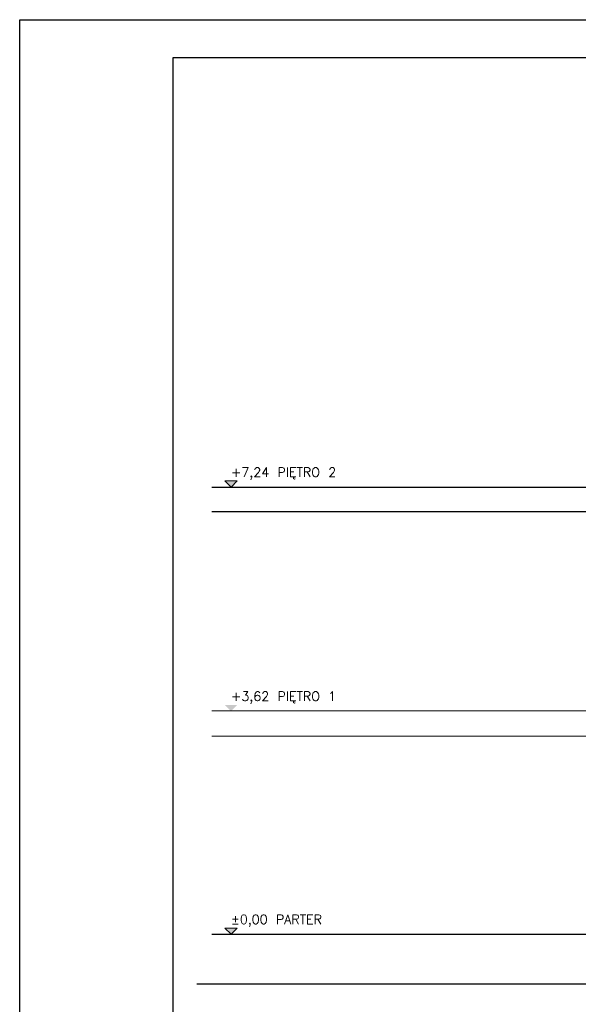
# Model space of a CAD drawing. Extents: x -220312 to -8310, y -91840 to 81907.
# Tile 116 of 128: x -95294 to -86254, y -44486 to -28545. Entities that reach past the tile are written whole.
import ezdxf

# ---------------------------------------------------------------- set-up
doc = ezdxf.new("R2010")
doc.units = 0
doc.header["$MEASUREMENT"] = 0
doc.layers.add('#ks', color=34, linetype='Continuous', lineweight=30)
doc.layers.add('Istniejące stropy_Nr_Pióra__5', color=7, linetype='Continuous', lineweight=13)
doc.styles.get("Standard").update_dxf_attribs({"font": 'txt', "bigfont": 'BIGFONT.SHX'})

# ---------------------------------------------------------------- blocks, each defined once
blk = doc.blocks.new('A$C382C6C0C')
at = {"layer": '#ks', "color": 7, "lineweight": -3}
for p, q in [((-248.5, -2909), (-248.5, 61)), ((-248.5, 61), (3951.5, 61)), ((0, -2848), (0, 0)), ((0, 0), (3890.5, 0))]:
    blk.add_line(p, q, dxfattribs=at)

msp = doc.modelspace()

# ---------------------------------------------------------------- hatches: boundary and pattern name
at = {"layer": 'Istniejące stropy_Nr_Pióra__5', "linetype": 'Continuous'}
for points in [[(-91873, -36112), (-91773, -36012), (-91973, -36012)], [(-91873, -39739), (-91773, -39639), (-91973, -39639)], [(-91873, -43352), (-91773, -43252), (-91973, -43252)]]:
    msp.add_hatch(color=256, dxfattribs=at).paths.add_polyline_path(points)

# ---------------------------------------------------------------- linework, layer by layer
for p, q in [((-92186, -36112), (-54348, -36112)), ((-54348, -36512), (-92186, -36512)), ((-92186, -43352), (-54348, -43352)), ((-92426, -44152), (-54348, -44152))]:
    msp.add_line(p, q)
for p, q in [((-91873, -36112), (-91973, -36012)), ((-91973, -36012), (-91773, -36012)), ((-91773, -36012), (-91873, -36112)), ((-54348, -39737), (-92186, -39737)), ((-54348, -40142), (-92186, -40142)), ((-91873, -43352), (-91973, -43252)), ((-91973, -43252), (-91773, -43252)), ((-91773, -43252), (-91873, -43352))]:
    msp.add_line(p, q, dxfattribs=at)

# ---------------------------------------------------------------- block references
at = {"layer": '#ks', "color": 1, "lineweight": 35, "xscale": 10, "yscale": 10, "zscale": 10}
msp.add_blockref('A$C382C6C0C', (-92809, -29155), dxfattribs=at)

# ---------------------------------------------------------------- texts
at = {"layer": 'Istniejące stropy_Nr_Pióra__5', "linetype": 'Continuous', "insert": (-91873, -35992), "char_height": 150, "attachment_point": 7}
msp.add_mtext('\\pxql;\\A1;+7,24 PIĘTRO 2', dxfattribs=at)
at = {"layer": 'Istniejące stropy_Nr_Pióra__5', "linetype": 'Continuous', "char_height": 150, "attachment_point": 7}
for s, insert, width in [('\\pxql;\\A1;+3,62 PIĘTRO 1', (-91873, -39619), 2599.93), ('\\A1;\\pxql;±0,00 PARTER', (-91873, -43232), 1958.43)]:
    msp.add_mtext(s, dxfattribs=dict(at, insert=insert, width=width))

doc.saveas('drawing.dxf')
